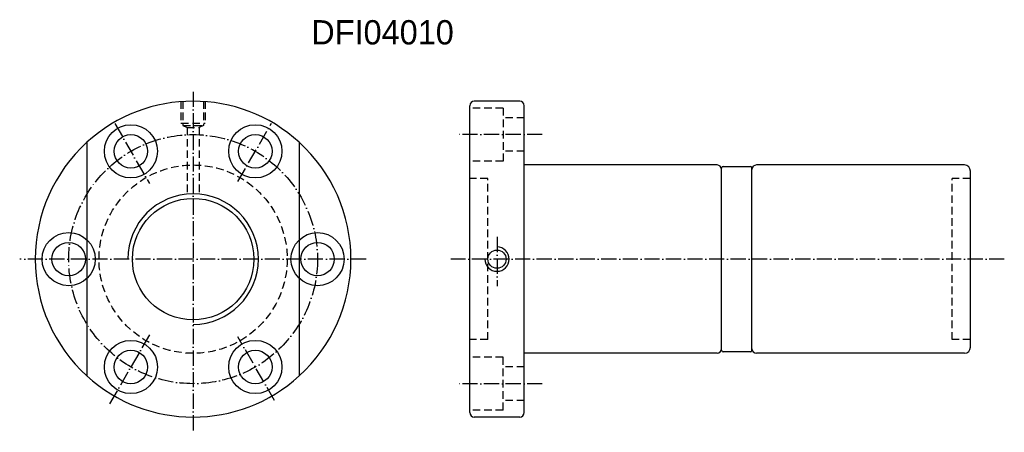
# Model space of a CAD drawing. Extents: x 61 to 385, y 107 to 508.
import ezdxf

# ---------------------------------------------------------------- set-up
doc = ezdxf.new("R2010")
doc.units = 0
doc.header["$MEASUREMENT"] = 0
doc.linetypes.add('CL-5', pattern=[7.1, 5, -1, 0.1, -1])
doc.linetypes.add('DASHED', pattern=[0.75, 0.5, -0.25])
for name, color, linetype in [('CL', 1, 'CL-5'), ('DIM', 4, 'CONTINUOUS'), ('HID', 2, 'DASHED'), ('OUT', 3, 'CONTINUOUS')]:
    doc.layers.add(name, color=color, linetype=linetype)

msp = doc.modelspace()

# ---------------------------------------------------------------- linework, layer by layer
at = {"layer": 'CL', "color": 7}
for p, q in [((117.84, 219.42), (117.84, 107.3)), ((92.03, 209), (103.44, 189.24)), ((132.57, 189.82), (143.67, 209.03)), ((232.88, 205.3), (204.98, 205.3)), ((217.98, 171.59), (217.98, 155.41)), ((174.84, 164.3), (60.7, 164.3)), ((385.13, 164.3), (202.8, 164.3)), ((103.47, 139.41), (90.09, 116.23)), ((144.7, 117.76), (132.61, 138.71)), ((232.88, 123.3), (204.98, 123.3))]:
    msp.add_line(p, q, dxfattribs=at)
msp.add_circle((117.84, 164.3), 41, dxfattribs=at)
at = {"layer": 'DIM', "color": 7}
for centre, radius in [((117.84, 164.3), 20), ((76.84, 164.3), 8.75), ((158.84, 164.3), 8.75), ((76.84, 164.3), 5.5), ((158.84, 164.3), 5.5)]:
    msp.add_circle(centre, radius, dxfattribs=at)
for radius, start, end in [(52, 132.305, 227.695), (52, 312.305, 47.695), (21.5, 270, 180)]:
    msp.add_arc((117.84, 164.3), radius, start, end, dxfattribs=at)
at = {"layer": 'DIM', "color": 7, "ltscale": 5}
msp.add_arc((217.98, 164.3), 4, 180, 90, dxfattribs=at)
at = {"layer": 'HID', "color": 7, "ltscale": 5}
for p, q in [((113.84, 216.3), (113.84, 209.1)), ((114.44, 216.3), (114.44, 208.3)), ((121.24, 216.3), (121.24, 208.3)), ((121.84, 216.3), (121.84, 209.1)), ((219.98, 214.05), (208.98, 214.05)), ((219.98, 214.05), (219.98, 196.55)), ((113.84, 209.1), (121.84, 209.1)), ((114.44, 208.3), (115.84, 207.6)), ((114.44, 208.3), (121.24, 208.3)), ((121.24, 208.3), (119.84, 207.6)), ((226.98, 210.8), (219.98, 210.8)), ((115.84, 207.6), (115.84, 185.6)), ((115.84, 207.6), (119.84, 207.6)), ((119.84, 207.6), (119.84, 185.6)), ((226.98, 199.8), (219.98, 199.8)), ((219.98, 196.55), (208.98, 196.55)), ((214.98, 190.8), (208.98, 190.8)), ((214.98, 137.8), (214.98, 190.8)), ((373.98, 190.8), (367.98, 190.8)), ((367.98, 137.8), (367.98, 190.8)), ((214.98, 137.8), (208.98, 137.8)), ((373.98, 137.8), (367.98, 137.8)), ((219.98, 132.05), (208.98, 132.05)), ((219.98, 114.55), (219.98, 132.05)), ((226.98, 128.8), (219.98, 128.8)), ((226.98, 117.8), (219.98, 117.8)), ((219.98, 114.55), (208.98, 114.55))]:
    msp.add_line(p, q, dxfattribs=at)
msp.add_circle((117.84, 164.3), 31, dxfattribs=at)
at = {"layer": 'OUT', "color": 7}
for p, q in [((208.98, 113.8), (208.98, 214.8)), ((225.48, 216.3), (210.48, 216.3)), ((226.98, 113.8), (226.98, 214.8)), ((82.84, 202.75), (82.84, 125.84)), ((152.84, 202.75), (152.84, 125.84)), ((290.48, 195.3), (226.98, 195.3)), ((292.48, 194.8), (301.48, 194.8)), ((371.98, 195.3), (303.48, 195.3)), ((291.98, 134.3), (291.98, 194.3)), ((301.98, 134.3), (301.98, 194.3)), ((373.98, 135.3), (373.98, 193.3)), ((290.48, 133.3), (226.98, 133.3)), ((301.48, 133.8), (292.48, 133.8)), ((371.98, 133.3), (303.48, 133.3)), ((225.48, 112.3), (210.48, 112.3))]:
    msp.add_line(p, q, dxfattribs=at)
for centre, radius in [((97.34, 199.8), 8.75), ((138.34, 199.8), 8.75), ((97.34, 199.8), 5.5), ((138.34, 199.8), 5.5), ((217.98, 164.3), 3), ((97.34, 128.79), 8.75), ((138.34, 128.79), 8.75), ((97.34, 128.79), 5.5), ((138.34, 128.79), 5.5)]:
    msp.add_circle(centre, radius, dxfattribs=at)
for centre, radius, start, end in [((117.84, 164.3), 52, 47.695, 132.305), ((210.48, 214.8), 1.5, 90, 180), ((225.48, 214.8), 1.5, 0, 90), ((290.48, 193.8), 1.5, 0, 90), ((292.48, 194.3), 0.5, 90, 180), ((301.48, 194.3), 0.5, 0, 90), ((303.48, 193.8), 1.5, 90, 180), ((371.98, 193.3), 2, 0, 90), ((290.48, 134.8), 1.5, 270, 0), ((292.48, 134.3), 0.5, 180, 270), ((301.48, 134.3), 0.5, 270, 0), ((303.48, 134.8), 1.5, 180, 270), ((371.98, 135.3), 2, 270, 0), ((117.84, 164.3), 52, 227.695, 312.305), ((210.48, 113.8), 1.5, 180, 270), ((225.48, 113.8), 1.5, 270, 0)]:
    msp.add_arc(centre, radius, start, end, dxfattribs=at)

# ---------------------------------------------------------------- texts
at = {"layer": 'DIM', "color": 7}
msp.add_text('DFI04010', height=8, dxfattribs=at).set_placement((156.77, 234.98))

doc.saveas('drawing.dxf')
